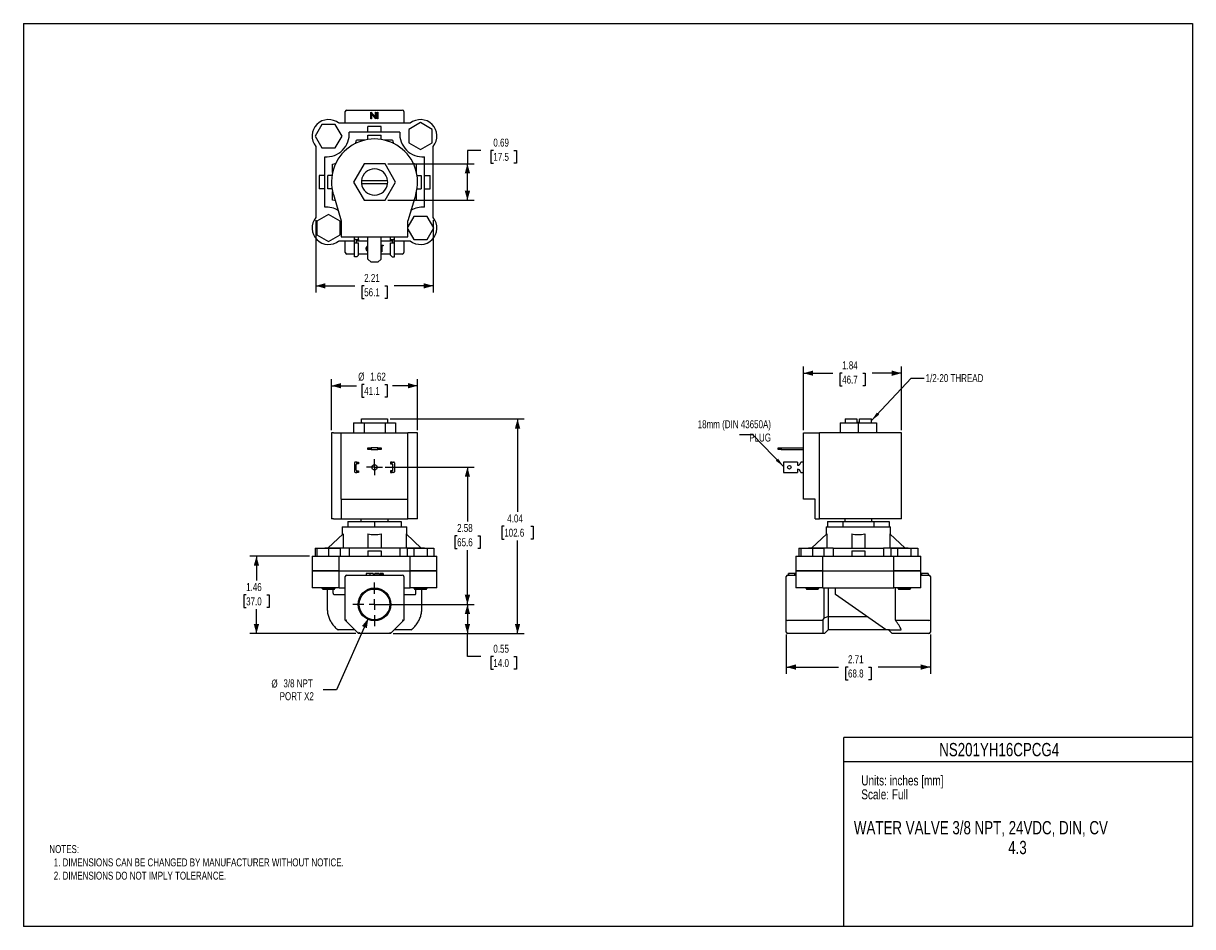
# Model space of a CAD drawing. Header units: inches. Extents: x 0 to 22, y 0 to 17.
import ezdxf
from ezdxf.enums import TextEntityAlignment as Align

# ---------------------------------------------------------------- set-up
doc = ezdxf.new("R2010")
doc.units = ezdxf.units.IN
doc.header["$MEASUREMENT"] = 0
doc.linetypes.add('SLD-Center', pattern=[0.75, 0.6, -0.05, 0.05, -0.05])
doc.linetypes.add('SLD-Solid', pattern=[0])
doc.layers.add('CENTER', color=40, linetype='SLD-Center')
doc.layers.add('SLD-DEFPOINTS', color=7, linetype='Continuous')
doc.layers.add('DIMENSIONS', color=140, linetype='SLD-Solid', lineweight=25)
doc.layers.add('TEXT', color=140, linetype='SLD-Solid', lineweight=25)
doc.styles.add('SLDTEXTSTYLE0', font='TXT', dxfattribs={"width": 0.75})
doc.dimstyles.new('SLDDIMSTYLE0', dxfattribs={"dimtxt": 0.15, "dimasz": 0.18, "dimexe": 0, "dimexo": 0.0625, "dimgap": 0.0375, "dimtad": 0, "dimtih": 1, "dimtoh": 1, "dimrnd": 1e-09, "dimzin": 12, "dimdsep": 46, "dimtxsty": 'SLDTEXTSTYLE0', "dimsah": 1, "dimcen": 0.09, "dimadec": 0, "dimazin": 3, "dimtfac": 1, "dimtofl": 0, "dimtmove": 0, "dimatfit": 3, "dimfxl": 0, "dimfrac": 2, "dimtolj": 1, "dimtzin": 12, "dimarcsym": 0})
doc.dimstyles.new('SLDDIMSTYLE1', dxfattribs={"dimtxt": 0.15, "dimasz": 0.18, "dimexe": 0, "dimexo": 0.0625, "dimgap": 0.0375, "dimtad": 0, "dimtih": 1, "dimtoh": 1, "dimrnd": 1e-09, "dimdsep": 46, "dimtxsty": 'SLDTEXTSTYLE0', "dimsah": 1, "dimcen": 0.09, "dimadec": 0, "dimazin": 2, "dimtfac": 1, "dimtofl": 0, "dimtmove": 0, "dimatfit": 3, "dimfxl": 0, "dimfrac": 2, "dimtolj": 1, "dimtzin": 12, "dimarcsym": 0})
doc.dimstyles.new('SLDDIMSTYLE2', dxfattribs={"dimtxt": 0.15, "dimasz": 0.18, "dimexe": 0, "dimexo": 0.0625, "dimgap": 0.0375, "dimtad": 0, "dimtih": 1, "dimtoh": 1, "dimrnd": 1e-09, "dimzin": 12, "dimdsep": 46, "dimtxsty": 'SLDTEXTSTYLE0', "dimsah": 1, "dimcen": 0, "dimadec": 0, "dimazin": 3, "dimtfac": 1, "dimtofl": 0, "dimtmove": 0, "dimatfit": 3, "dimfxl": 0, "dimfrac": 2, "dimtolj": 1, "dimtzin": 12, "dimarcsym": 0})
doc.dimstyles.new('SLDDIMSTYLE3', dxfattribs={"dimtxt": 0.18, "dimasz": 0.18, "dimexe": 0, "dimexo": 0.0625, "dimgap": 0, "dimtad": 0, "dimtih": 1, "dimtoh": 1, "dimdec": 0, "dimrnd": 1e-09, "dimzin": 0, "dimdsep": 46, "dimtxsty": 'Standard', "dimsah": 1, "dimcen": 0.09, "dimadec": 0, "dimazin": 0, "dimtfac": 0.18, "dimtdec": 0, "dimtofl": 0, "dimtmove": 0, "dimatfit": 3, "dimfxl": 0, "dimfrac": 2, "dimtolj": 1, "dimtzin": 0, "dimarcsym": 0})

# ---------------------------------------------------------------- blocks, each defined once
blk = doc.blocks.new('SW_NOTE_0')
at = {"layer": 'TEXT', "color": 0, "insert": (0, 0.242), "char_height": 0.1875, "attachment_point": 1, "style": 'SLDTEXTSTYLE0'}
blk.add_mtext('Scale: Full', dxfattribs=at)
blk = doc.blocks.new('SW_NOTE_0_1')
at = {"layer": 'TEXT', "color": 0, "insert": (0, 0.242), "char_height": 0.1875, "attachment_point": 1, "style": 'SLDTEXTSTYLE0'}
blk.add_mtext('Units: inches [mm]', dxfattribs=at)
blk = doc.blocks.new('Block1')
at = {"color": 140, "linetype": 'SLD-Solid', "lineweight": 18}
blk.add_line((22, 0), (22, 3.56), dxfattribs=at)
at = {"layer": 'TEXT'}
for p, q in [((22, 3.56), (15.44, 3.56)), ((15.44, 0), (15.44, 3.56)), ((15.44, 3.11), (22, 3.11)), ((22, 0), (15.44, 0))]:
    blk.add_line(p, q, dxfattribs=at)
for name, p in [('SW_NOTE_0_1', (15.766, 2.603)), ('SW_NOTE_0', (15.766, 2.341))]:
    blk.add_blockref(name, p, dxfattribs=at)
at = {"layer": 'TEXT', "color": 140, "style": 'SLDTEXTSTYLE0', "width": 0.75}
for tag, p in [('AUTOATTR1', (18.693, 3.451)), ('AUTOATTR0_0', (18.737, 1.981)), ('AUTOATTR0_1', (18.752, 1.609))]:
    blk.add_attdef(tag, text='', height=0.25, dxfattribs=at).set_placement(p, align=Align.TOP_CENTER)
blk = doc.blocks.new('_D')
at = {"layer": 'DIMENSIONS'}
for p, q in [((6.904, 9.555), (9.423, 9.555)), ((9.298, 9.555), (9.298, 7.805)), ((9.048, 7.534), (9.003, 7.534)), ((9.003, 7.534), (9.003, 7.295)), ((9.547, 7.534), (9.593, 7.534)), ((9.593, 7.534), (9.593, 7.295)), ((9.003, 7.295), (9.048, 7.295)), ((9.298, 5.515), (9.298, 7.265)), ((9.593, 7.295), (9.547, 7.295)), ((6.958, 5.515), (9.423, 5.515))]:
    blk.add_line(p, q, dxfattribs=at)
for points in [[(9.298, 9.555), (9.248, 9.375), (9.348, 9.375)], [(9.298, 5.515), (9.348, 5.695), (9.248, 5.695)]]:
    blk.add_solid(points, dxfattribs=at)
at = {"layer": 'DIMENSIONS', "char_height": 0.15, "attachment_point": 1, "style": 'SLDTEXTSTYLE0'}
for s, insert in [('4.04', (9.104, 7.757)), ('102.6', (9.048, 7.489))]:
    blk.add_mtext(s, dxfattribs=dict(at, insert=insert))
blk = doc.blocks.new('_D_1')
at = {"layer": 'DIMENSIONS'}
for p, q in [((6.807, 8.646), (8.48, 8.646)), ((8.355, 8.646), (8.355, 7.625)), ((8.161, 7.354), (8.115, 7.354)), ((8.115, 7.354), (8.115, 7.116)), ((8.549, 7.354), (8.594, 7.354)), ((8.594, 7.354), (8.594, 7.116)), ((8.115, 7.116), (8.161, 7.116)), ((8.355, 6.065), (8.355, 7.086)), ((8.594, 7.116), (8.549, 7.116)), ((6.657, 6.065), (8.48, 6.065))]:
    blk.add_line(p, q, dxfattribs=at)
for points in [[(8.355, 8.646), (8.305, 8.466), (8.405, 8.466)], [(8.355, 6.065), (8.405, 6.245), (8.305, 6.245)]]:
    blk.add_solid(points, dxfattribs=at)
at = {"layer": 'DIMENSIONS', "char_height": 0.15, "attachment_point": 1, "style": 'SLDTEXTSTYLE0'}
for s, insert in [('2.58', (8.161, 7.578)), ('65.6', (8.161, 7.309))]:
    blk.add_mtext(s, dxfattribs=dict(at, insert=insert))
blk = doc.blocks.new('_D_2')
at = {"layer": 'DIMENSIONS'}
for p, q in [((7.066, 6.065), (8.48, 6.065)), ((8.355, 6.065), (8.355, 5.515)), ((6.958, 5.515), (8.48, 5.515)), ((8.355, 5.082), (8.355, 5.515)), ((8.605, 5.082), (8.355, 5.082)), ((8.843, 5.081), (8.797, 5.081)), ((8.797, 5.081), (8.797, 4.843)), ((9.231, 5.081), (9.276, 5.081)), ((9.276, 5.081), (9.276, 4.843)), ((8.797, 4.843), (8.843, 4.843)), ((9.276, 4.843), (9.231, 4.843))]:
    blk.add_line(p, q, dxfattribs=at)
for points in [[(8.355, 6.065), (8.305, 5.885), (8.405, 5.885)], [(8.355, 5.515), (8.405, 5.695), (8.305, 5.695)]]:
    blk.add_solid(points, dxfattribs=at)
at = {"layer": 'DIMENSIONS', "char_height": 0.15, "attachment_point": 1, "style": 'SLDTEXTSTYLE0'}
for s, insert in [('0.55', (8.843, 5.305)), ('14.0', (8.843, 5.036))]:
    blk.add_mtext(s, dxfattribs=dict(at, insert=insert))
blk = doc.blocks.new('_D_3')
at = {"layer": 'DIMENSIONS'}
for p, q in [((5.797, 9.345), (5.797, 10.305)), ((5.797, 10.18), (6.27, 10.18)), ((6.413, 10.202), (6.368, 10.202)), ((6.368, 10.202), (6.368, 9.964)), ((6.801, 10.202), (6.847, 10.202)), ((6.847, 10.202), (6.847, 9.964)), ((7.417, 10.18), (6.945, 10.18)), ((7.417, 9.345), (7.417, 10.305)), ((6.368, 9.964), (6.413, 9.964)), ((6.847, 9.964), (6.801, 9.964))]:
    blk.add_line(p, q, dxfattribs=at)
for points in [[(5.797, 10.18), (5.977, 10.13), (5.977, 10.23)], [(7.417, 10.18), (7.237, 10.23), (7.237, 10.13)]]:
    blk.add_solid(points, dxfattribs=at)
at = {"layer": 'DIMENSIONS', "char_height": 0.15, "attachment_point": 1, "style": 'SLDTEXTSTYLE0'}
for s, insert in [('%%c', (6.3, 10.426)), ('1.62', (6.526, 10.426)), ('41.1', (6.413, 10.157))]:
    blk.add_mtext(s, dxfattribs=dict(at, insert=insert))
blk = doc.blocks.new('_D_4')
at = {"layer": 'DIMENSIONS'}
for p, q in [((6.49, 5.801), (5.891, 4.458)), ((5.891, 4.458), (5.641, 4.458))]:
    blk.add_line(p, q, dxfattribs=at)
blk.add_solid([(6.49, 5.801), (6.371, 5.657), (6.462, 5.616)], dxfattribs=at)
at = {"layer": 'DIMENSIONS', "char_height": 0.15, "attachment_point": 1, "style": 'SLDTEXTSTYLE0'}
for s, insert in [('%%c', (4.667, 4.65)), ('3/8 NPT', (4.893, 4.653)), ('PORT X2', (4.822, 4.412))]:
    blk.add_mtext(s, dxfattribs=dict(at, insert=insert))
blk = doc.blocks.new('_D_5')
at = {"layer": 'DIMENSIONS'}
for p, q in [((5.382, 6.972), (4.26, 6.972)), ((4.385, 6.972), (4.385, 6.513)), ((4.191, 6.242), (4.146, 6.242)), ((4.146, 6.242), (4.146, 6.004)), ((4.579, 6.242), (4.625, 6.242)), ((4.625, 6.242), (4.625, 6.004)), ((4.146, 6.004), (4.191, 6.004)), ((4.385, 5.515), (4.385, 5.974)), ((4.625, 6.004), (4.579, 6.004)), ((6.256, 5.515), (4.26, 5.515))]:
    blk.add_line(p, q, dxfattribs=at)
for points in [[(4.385, 6.972), (4.335, 6.792), (4.435, 6.792)], [(4.385, 5.515), (4.435, 5.695), (4.335, 5.695)]]:
    blk.add_solid(points, dxfattribs=at)
at = {"layer": 'DIMENSIONS', "char_height": 0.15, "attachment_point": 1, "style": 'SLDTEXTSTYLE0'}
for s, insert in [('1.46', (4.191, 6.466)), ('37.0', (4.191, 6.197))]:
    blk.add_mtext(s, dxfattribs=dict(at, insert=insert))
blk = doc.blocks.new('SW_CENTERMARKSYMBOL_0')
at = {"layer": 'CENTER', "color": 0}
for p, q in [((0, 0.2), (0, 0.409)), ((-0.2, 0), (-0.409, 0)), ((0, 0), (-0.1, 0)), ((0, 0), (0, 0.1)), ((0, 0), (0, -0.1)), ((0, 0), (0.1, 0)), ((0.2, 0), (0.409, 0)), ((0, -0.2), (0, -0.409))]:
    blk.add_line(p, q, dxfattribs=at)
blk = doc.blocks.new('SW_CENTERMARKSYMBOL_1')
at = {"layer": 'CENTER', "color": 0}
for p, q in [((-0.1, 0), (-0.15, 0)), ((0, 0), (-0.1, 0)), ((0, 0.1), (0, 0.15)), ((0, 0), (0, 0.1)), ((0, 0), (0, -0.1)), ((0, 0), (0.1, 0)), ((0.1, 0), (0.15, 0)), ((0, -0.1), (0, -0.15))]:
    blk.add_line(p, q, dxfattribs=at)
blk = doc.blocks.new('_D_6')
at = {"layer": 'DIMENSIONS'}
for p, q in [((14.355, 5.495), (14.355, 4.76)), ((17.065, 5.495), (17.065, 4.76)), ((14.355, 4.885), (15.339, 4.885)), ((15.516, 4.884), (15.47, 4.884)), ((15.47, 4.884), (15.47, 4.646)), ((15.904, 4.884), (15.95, 4.884)), ((15.95, 4.884), (15.95, 4.646)), ((17.065, 4.885), (16.081, 4.885)), ((15.47, 4.646), (15.516, 4.646)), ((15.95, 4.646), (15.904, 4.646))]:
    blk.add_line(p, q, dxfattribs=at)
for points in [[(14.355, 4.885), (14.535, 4.835), (14.535, 4.935)], [(17.065, 4.885), (16.885, 4.935), (16.885, 4.835)]]:
    blk.add_solid(points, dxfattribs=at)
at = {"layer": 'DIMENSIONS', "char_height": 0.15, "attachment_point": 1, "style": 'SLDTEXTSTYLE0'}
for s, insert in [('2.71', (15.516, 5.108)), ('68.8', (15.516, 4.839))]:
    blk.add_mtext(s, dxfattribs=dict(at, insert=insert))
blk = doc.blocks.new('_D_7')
at = {"layer": 'DIMENSIONS'}
for p, q in [((14.68, 9.345), (14.68, 10.541)), ((14.68, 10.416), (15.229, 10.416)), ((15.406, 10.415), (15.36, 10.415)), ((15.36, 10.415), (15.36, 10.177)), ((15.794, 10.415), (15.84, 10.415)), ((15.84, 10.415), (15.84, 10.177)), ((16.52, 10.416), (15.971, 10.416)), ((16.52, 9.345), (16.52, 10.541)), ((15.36, 10.177), (15.406, 10.177)), ((15.84, 10.177), (15.794, 10.177))]:
    blk.add_line(p, q, dxfattribs=at)
for points in [[(14.68, 10.416), (14.86, 10.366), (14.86, 10.466)], [(16.52, 10.416), (16.34, 10.466), (16.34, 10.366)]]:
    blk.add_solid(points, dxfattribs=at)
at = {"layer": 'DIMENSIONS', "char_height": 0.15, "attachment_point": 1, "style": 'SLDTEXTSTYLE0'}
for s, insert in [('1.84', (15.406, 10.639)), ('46.7', (15.406, 10.37))]:
    blk.add_mtext(s, dxfattribs=dict(at, insert=insert))
blk = doc.blocks.new('_D_8')
at = {"layer": 'DIMENSIONS'}
for p, q in [((5.502, 13.295), (5.502, 11.935)), ((7.712, 13.295), (7.712, 11.935)), ((5.502, 12.06), (6.236, 12.06)), ((6.413, 12.059), (6.368, 12.059)), ((6.368, 12.059), (6.368, 11.821)), ((6.801, 12.059), (6.847, 12.059)), ((6.847, 12.059), (6.847, 11.821)), ((7.712, 12.06), (6.978, 12.06)), ((6.368, 11.821), (6.413, 11.821)), ((6.847, 11.821), (6.801, 11.821))]:
    blk.add_line(p, q, dxfattribs=at)
for points in [[(5.502, 12.06), (5.682, 12.01), (5.682, 12.11)], [(7.712, 12.06), (7.532, 12.11), (7.532, 12.01)]]:
    blk.add_solid(points, dxfattribs=at)
at = {"layer": 'DIMENSIONS', "char_height": 0.15, "attachment_point": 1, "style": 'SLDTEXTSTYLE0'}
for s, insert in [('2.21', (6.413, 12.283)), ('56.1', (6.413, 12.014))]:
    blk.add_mtext(s, dxfattribs=dict(at, insert=insert))
blk = doc.blocks.new('_D_9')
at = {"layer": 'DIMENSIONS'}
for p, q in [((8.605, 14.609), (8.355, 14.609)), ((8.355, 14.609), (8.355, 14.358)), ((8.843, 14.607), (8.797, 14.607)), ((8.797, 14.607), (8.797, 14.369)), ((9.231, 14.607), (9.276, 14.607)), ((9.276, 14.607), (9.276, 14.369)), ((6.856, 14.358), (8.48, 14.358)), ((8.355, 13.67), (8.355, 14.358)), ((8.797, 14.369), (8.843, 14.369)), ((9.276, 14.369), (9.231, 14.369)), ((6.856, 13.67), (8.48, 13.67))]:
    blk.add_line(p, q, dxfattribs=at)
for points in [[(8.355, 14.358), (8.305, 14.178), (8.405, 14.178)], [(8.355, 13.67), (8.405, 13.85), (8.305, 13.85)]]:
    blk.add_solid(points, dxfattribs=at)
at = {"layer": 'DIMENSIONS', "char_height": 0.15, "attachment_point": 1, "style": 'SLDTEXTSTYLE0'}
for s, insert in [('0.69', (8.843, 14.831)), ('17.5', (8.843, 14.563))]:
    blk.add_mtext(s, dxfattribs=dict(at, insert=insert))

msp = doc.modelspace()

# ---------------------------------------------------------------- linework, layer by layer
at = {"color": 7, "linetype": 'SLD-Solid'}
for p, q in [((0, 17), (0, 0)), ((0, 17), (22, 17)), ((22, 17), (22, 0)), ((22, 0), (0, 0))]:
    msp.add_line(p, q, dxfattribs=at)
for p, q in [((6.056, 15.119), (6.056, 15.339)), ((6.086, 15.369), (7.128, 15.369)), ((6.538, 15.204), (6.538, 15.329)), ((6.538, 15.329), (6.54, 15.329)), ((6.549, 15.204), (6.538, 15.204)), ((6.54, 15.329), (6.623, 15.231)), ((6.631, 15.204), (6.549, 15.302)), ((6.549, 15.302), (6.549, 15.204)), ((6.623, 15.231), (6.623, 15.329)), ((6.623, 15.329), (6.634, 15.329)), ((6.634, 15.204), (6.631, 15.204)), ((6.634, 15.329), (6.634, 15.204)), ((6.661, 15.329), (6.672, 15.329)), ((6.661, 15.204), (6.661, 15.329)), ((6.672, 15.204), (6.661, 15.204)), ((6.672, 15.329), (6.672, 15.204)), ((7.158, 15.339), (7.158, 15.119)), ((5.616, 15.098), (5.49, 14.879)), ((5.869, 15.098), (5.616, 15.098)), ((5.995, 14.879), (5.869, 15.098)), ((7.276, 15.119), (5.939, 15.119)), ((6.732, 15.058), (6.482, 15.058)), ((6.482, 14.951), (6.482, 15.058)), ((6.732, 14.951), (6.732, 15.058)), ((7.472, 15.132), (7.254, 15.005)), ((7.254, 15.005), (7.254, 14.753)), ((7.691, 15.005), (7.472, 15.132)), ((7.691, 14.753), (7.691, 15.005)), ((5.49, 14.879), (5.616, 14.66)), ((5.869, 14.66), (5.995, 14.879)), ((7.082, 14.951), (6.132, 14.951)), ((6.431, 14.804), (6.269, 14.804)), ((6.482, 14.894), (6.732, 14.894)), ((6.482, 14.814), (6.482, 14.894)), ((6.732, 14.814), (6.732, 14.894)), ((6.946, 14.804), (6.784, 14.804)), ((7.254, 14.753), (7.472, 14.626)), ((7.472, 14.626), (7.691, 14.753)), ((5.502, 14.683), (5.502, 13.345)), ((5.616, 14.66), (5.869, 14.66)), ((7.712, 13.345), (7.712, 14.683)), ((5.67, 13.539), (5.67, 14.489)), ((5.817, 14.191), (5.817, 14.353)), ((6.409, 14.358), (6.21, 14.014)), ((6.806, 14.358), (6.409, 14.358)), ((7.004, 14.014), (6.806, 14.358)), ((7.398, 14.191), (7.398, 14.353)), ((7.545, 13.539), (7.545, 14.489)), ((5.563, 14.139), (5.563, 13.889)), ((5.67, 14.139), (5.563, 14.139)), ((5.807, 14.139), (5.727, 14.139)), ((5.727, 13.889), (5.727, 14.139)), ((7.408, 14.139), (7.487, 14.139)), ((7.487, 14.139), (7.487, 13.889)), ((7.545, 14.139), (7.651, 14.139)), ((7.651, 13.889), (7.651, 14.139)), ((5.67, 13.889), (5.563, 13.889)), ((5.807, 13.889), (5.727, 13.889)), ((6.21, 14.014), (6.409, 13.67)), ((6.854, 14.039), (6.361, 14.039)), ((6.361, 13.989), (6.854, 13.989)), ((6.806, 13.67), (7.004, 14.014)), ((7.408, 13.889), (7.487, 13.889)), ((7.545, 13.889), (7.651, 13.889)), ((5.817, 13.675), (5.817, 13.837)), ((5.832, 13.779), (5.982, 13.284)), ((6.409, 13.67), (6.806, 13.67)), ((7.382, 13.779), (7.232, 13.284)), ((7.398, 13.675), (7.398, 13.837)), ((5.742, 13.402), (5.524, 13.275)), ((5.524, 13.275), (5.524, 13.023)), ((5.961, 13.275), (5.742, 13.402)), ((5.961, 13.023), (5.961, 13.275)), ((5.982, 13.284), (5.982, 12.984)), ((7.346, 13.368), (7.232, 13.171)), ((7.232, 12.984), (7.232, 13.284)), ((7.599, 13.368), (7.346, 13.368)), ((7.725, 13.149), (7.599, 13.368)), ((5.524, 13.023), (5.742, 12.896)), ((5.742, 12.896), (5.961, 13.023)), ((5.982, 12.984), (7.232, 12.984)), ((6.232, 12.928), (6.232, 12.984)), ((6.307, 12.93), (6.307, 12.984)), ((6.482, 12.564), (6.482, 12.984)), ((6.732, 12.564), (6.732, 12.984)), ((6.907, 12.93), (6.907, 12.984)), ((6.982, 12.928), (6.982, 12.984)), ((7.232, 13.127), (7.346, 12.93)), ((7.599, 12.93), (7.725, 13.149)), ((5.939, 12.909), (6.232, 12.909)), ((6.056, 12.689), (6.056, 12.909)), ((6.232, 12.87), (6.232, 12.928)), ((6.232, 12.609), (6.232, 12.87)), ((6.232, 12.87), (6.247, 12.87)), ((6.247, 12.93), (6.307, 12.93)), ((6.247, 12.87), (6.307, 12.87)), ((6.264, 12.909), (6.482, 12.909)), ((6.264, 12.907), (6.264, 12.87)), ((6.307, 12.921), (6.279, 12.921)), ((6.307, 12.93), (6.307, 12.921)), ((6.307, 12.639), (6.307, 12.87)), ((6.732, 12.909), (6.95, 12.909)), ((6.732, 12.824), (6.771, 12.824)), ((6.744, 12.811), (6.744, 12.699)), ((6.771, 12.811), (6.744, 12.811)), ((6.771, 12.824), (6.771, 12.811)), ((6.907, 12.93), (6.967, 12.93)), ((6.907, 12.921), (6.907, 12.93)), ((6.935, 12.921), (6.907, 12.921)), ((6.907, 12.87), (6.967, 12.87)), ((6.907, 12.639), (6.907, 12.87)), ((6.95, 12.87), (6.95, 12.907)), ((6.967, 12.87), (6.982, 12.87)), ((6.982, 12.87), (6.982, 12.928)), ((6.982, 12.909), (7.276, 12.909)), ((6.982, 12.609), (6.982, 12.87)), ((7.158, 12.909), (7.158, 12.689)), ((7.346, 12.93), (7.599, 12.93)), ((6.232, 12.659), (6.086, 12.659)), ((6.247, 12.609), (6.232, 12.609)), ((6.277, 12.609), (6.247, 12.609)), ((6.277, 12.609), (6.307, 12.639)), ((6.482, 12.659), (6.307, 12.659)), ((6.482, 12.564), (6.542, 12.504)), ((6.672, 12.504), (6.732, 12.564)), ((6.744, 12.699), (6.732, 12.699)), ((6.907, 12.659), (6.732, 12.659)), ((6.937, 12.609), (6.907, 12.639)), ((6.937, 12.609), (6.967, 12.609)), ((6.967, 12.609), (6.982, 12.609)), ((7.128, 12.659), (6.982, 12.659)), ((6.672, 12.504), (6.542, 12.504)), ((6.21, 9.481), (6.21, 9.295)), ((6.21, 9.481), (6.409, 9.481)), ((6.359, 9.495), (6.359, 9.481)), ((6.359, 9.495), (6.361, 9.495)), ((6.361, 9.495), (6.361, 9.555)), ((6.361, 9.555), (6.854, 9.555)), ((6.409, 9.481), (6.409, 9.295)), ((6.409, 9.481), (6.806, 9.481)), ((6.806, 9.481), (6.806, 9.295)), ((6.806, 9.481), (7.004, 9.481)), ((6.854, 9.555), (6.854, 9.495)), ((6.854, 9.495), (6.855, 9.495)), ((6.855, 9.481), (6.855, 9.495)), ((7.004, 9.481), (7.004, 9.295)), ((15.366, 9.481), (15.366, 9.295)), ((15.366, 9.481), (15.71, 9.481)), ((15.462, 9.555), (15.462, 9.481)), ((15.462, 9.555), (15.685, 9.555)), ((15.685, 9.555), (15.685, 9.495)), ((15.685, 9.495), (15.735, 9.495)), ((15.71, 9.481), (15.71, 9.295)), ((15.71, 9.481), (16.054, 9.481)), ((15.735, 9.495), (15.735, 9.555)), ((15.735, 9.555), (15.958, 9.555)), ((15.958, 9.481), (15.958, 9.555)), ((16.054, 9.481), (16.054, 9.295)), ((5.797, 9.295), (5.797, 7.675)), ((5.832, 9.295), (5.797, 9.295)), ((5.832, 9.295), (5.982, 9.295)), ((5.982, 9.295), (7.232, 9.295)), ((5.982, 8.045), (5.982, 9.295)), ((7.232, 8.045), (7.232, 9.295)), ((7.382, 9.295), (7.232, 9.295)), ((7.417, 9.295), (7.382, 9.295)), ((7.417, 7.675), (7.417, 9.295)), ((14.68, 8.045), (14.68, 9.295)), ((14.68, 9.295), (14.98, 9.295)), ((14.98, 7.675), (14.98, 9.295)), ((15.475, 9.295), (14.98, 9.295)), ((16.52, 9.295), (15.475, 9.295)), ((16.52, 7.675), (16.52, 9.295)), ((6.482, 8.98), (6.482, 9.012)), ((6.482, 9.012), (6.542, 9.012)), ((6.542, 8.98), (6.482, 8.98)), ((6.542, 9.012), (6.542, 8.98)), ((6.672, 9.012), (6.542, 9.012)), ((6.542, 8.98), (6.672, 8.98)), ((6.672, 8.98), (6.672, 9.012)), ((6.672, 9.012), (6.732, 9.012)), ((6.732, 8.98), (6.672, 8.98)), ((6.732, 9.012), (6.732, 8.98)), ((14.2, 8.98), (14.2, 9.012)), ((14.2, 9.012), (14.26, 9.012)), ((14.26, 8.98), (14.2, 8.98)), ((14.26, 9.012), (14.26, 8.98)), ((14.26, 9.012), (14.68, 9.012)), ((14.26, 8.98), (14.68, 8.98)), ((6.232, 8.729), (6.232, 8.562)), ((6.277, 8.744), (6.247, 8.744)), ((6.264, 8.594), (6.264, 8.697)), ((6.277, 8.712), (6.277, 8.744)), ((6.277, 8.744), (6.307, 8.744)), ((6.307, 8.712), (6.279, 8.712)), ((6.307, 8.744), (6.307, 8.712)), ((6.907, 8.744), (6.907, 8.712)), ((6.937, 8.744), (6.907, 8.744)), ((6.907, 8.712), (6.935, 8.712)), ((6.937, 8.712), (6.937, 8.744)), ((6.937, 8.744), (6.967, 8.744)), ((6.95, 8.594), (6.95, 8.697)), ((6.982, 8.729), (6.982, 8.562)), ((14.305, 8.744), (14.305, 8.729)), ((14.566, 8.744), (14.305, 8.744)), ((14.305, 8.729), (14.305, 8.562)), ((14.566, 8.744), (14.566, 8.729)), ((14.566, 8.729), (14.566, 8.684)), ((14.566, 8.607), (14.566, 8.562)), ((14.68, 8.744), (14.626, 8.744)), ((6.247, 8.547), (6.277, 8.547)), ((6.277, 8.547), (6.277, 8.579)), ((6.307, 8.547), (6.277, 8.547)), ((6.279, 8.579), (6.307, 8.579)), ((6.307, 8.579), (6.307, 8.547)), ((6.907, 8.579), (6.907, 8.547)), ((6.935, 8.579), (6.907, 8.579)), ((6.907, 8.547), (6.937, 8.547)), ((6.937, 8.547), (6.937, 8.579)), ((6.967, 8.547), (6.937, 8.547)), ((14.305, 8.562), (14.305, 8.547)), ((14.305, 8.547), (14.566, 8.547)), ((14.566, 8.562), (14.566, 8.547)), ((14.626, 8.547), (14.68, 8.547)), ((5.982, 8.045), (7.232, 8.045)), ((5.982, 8.045), (5.982, 7.675)), ((7.232, 7.675), (7.232, 8.045)), ((14.9, 8.045), (14.68, 8.045)), ((14.9, 7.675), (14.9, 8.045)), ((5.832, 7.675), (5.797, 7.675)), ((5.832, 7.675), (5.982, 7.675)), ((5.982, 7.675), (7.232, 7.675)), ((6.001, 7.523), (6.001, 7.38)), ((6.001, 7.523), (7.214, 7.523)), ((6.107, 7.623), (6.107, 7.523)), ((6.107, 7.623), (6.607, 7.623)), ((6.351, 7.675), (6.351, 7.623)), ((6.607, 7.623), (6.607, 7.523)), ((6.607, 7.623), (7.107, 7.623)), ((6.863, 7.623), (6.863, 7.675)), ((7.107, 7.623), (7.107, 7.523)), ((7.214, 7.38), (7.214, 7.523)), ((7.382, 7.675), (7.232, 7.675)), ((7.417, 7.675), (7.382, 7.675)), ((14.9, 7.675), (14.98, 7.675)), ((15.475, 7.675), (14.98, 7.675)), ((15.104, 7.523), (15.104, 7.38)), ((15.104, 7.523), (16.317, 7.523)), ((15.133, 7.623), (15.133, 7.523)), ((15.133, 7.623), (15.421, 7.623)), ((15.421, 7.623), (15.421, 7.523)), ((15.421, 7.623), (15.999, 7.623)), ((15.454, 7.675), (15.454, 7.623)), ((16.52, 7.675), (15.475, 7.675)), ((15.966, 7.623), (15.966, 7.675)), ((15.999, 7.623), (15.999, 7.523)), ((15.999, 7.623), (16.288, 7.623)), ((16.288, 7.623), (16.288, 7.523)), ((16.317, 7.38), (16.317, 7.523)), ((6.014, 7.392), (5.727, 7.125)), ((6.014, 7.392), (6.014, 7.125)), ((6.482, 7.392), (6.482, 7.125)), ((6.732, 7.392), (6.732, 7.125)), ((7.201, 7.392), (7.201, 7.125)), ((7.201, 7.392), (7.487, 7.125)), ((15.117, 7.392), (14.83, 7.125)), ((15.117, 7.392), (15.117, 7.125)), ((15.585, 7.392), (15.585, 7.125)), ((15.835, 7.392), (15.835, 7.125)), ((16.304, 7.392), (16.304, 7.125)), ((16.304, 7.392), (16.59, 7.125)), ((5.49, 7.122), (5.49, 6.972)), ((5.49, 7.122), (5.524, 7.122)), ((5.524, 7.122), (5.524, 6.972)), ((5.524, 7.122), (5.742, 7.122)), ((5.67, 7.125), (5.67, 7.122)), ((6.132, 7.125), (5.67, 7.125)), ((5.742, 7.122), (5.742, 6.972)), ((5.742, 7.122), (5.961, 7.122)), ((5.961, 7.122), (5.961, 6.972)), ((6.132, 7.125), (6.132, 6.972)), ((7.082, 7.125), (6.132, 7.125)), ((6.482, 7.071), (6.482, 6.972)), ((6.482, 7.071), (6.732, 7.071)), ((6.732, 7.071), (6.732, 6.972)), ((7.082, 7.125), (7.082, 6.972)), ((7.545, 7.125), (7.082, 7.125)), ((7.22, 7.122), (7.22, 6.972)), ((7.22, 7.122), (7.346, 7.122)), ((7.346, 7.122), (7.346, 6.972)), ((7.346, 7.122), (7.599, 7.122)), ((7.545, 7.125), (7.545, 7.122)), ((7.599, 7.122), (7.599, 6.972)), ((7.599, 7.122), (7.725, 7.122)), ((7.725, 7.122), (7.725, 6.972)), ((14.593, 7.122), (14.593, 6.972)), ((14.593, 7.122), (14.626, 7.122)), ((14.626, 7.122), (14.626, 6.972)), ((14.626, 7.122), (14.845, 7.122)), ((14.773, 7.125), (14.773, 7.122)), ((15.235, 7.125), (14.773, 7.125)), ((14.845, 7.122), (14.845, 6.972)), ((14.845, 7.122), (15.064, 7.122)), ((15.064, 7.122), (15.064, 6.972)), ((15.235, 7.125), (15.235, 6.972)), ((15.235, 7.125), (16.185, 7.125)), ((15.585, 7.071), (15.585, 6.972)), ((15.585, 7.071), (15.835, 7.071)), ((15.835, 7.071), (15.835, 6.972)), ((16.185, 7.125), (16.185, 6.972)), ((16.648, 7.125), (16.185, 7.125)), ((16.323, 7.122), (16.323, 6.972)), ((16.323, 7.122), (16.449, 7.122)), ((16.449, 7.122), (16.449, 6.972)), ((16.449, 7.122), (16.701, 7.122)), ((16.648, 7.125), (16.648, 7.122)), ((16.701, 7.122), (16.701, 6.972)), ((16.701, 7.122), (16.828, 7.122)), ((16.828, 7.122), (16.828, 6.972)), ((5.432, 6.972), (5.432, 6.696)), ((5.432, 6.972), (5.939, 6.972)), ((5.939, 6.696), (5.939, 6.972)), ((5.939, 6.972), (7.276, 6.972)), ((7.276, 6.696), (7.276, 6.972)), ((7.276, 6.972), (7.782, 6.972)), ((7.782, 6.696), (7.782, 6.972)), ((14.535, 6.972), (14.535, 6.696)), ((14.535, 6.972), (15.041, 6.972)), ((15.041, 6.696), (15.041, 6.972)), ((15.041, 6.972), (16.379, 6.972)), ((16.379, 6.696), (16.379, 6.972)), ((16.379, 6.972), (16.885, 6.972)), ((16.885, 6.696), (16.885, 6.972)), ((5.432, 6.696), (5.432, 6.376)), ((5.432, 6.696), (5.939, 6.696)), ((5.939, 6.696), (5.432, 6.696)), ((5.939, 6.376), (5.939, 6.696)), ((5.939, 6.696), (7.276, 6.696)), ((5.939, 6.696), (7.276, 6.696)), ((6.086, 6.617), (7.128, 6.617)), ((6.45, 6.647), (6.45, 6.617)), ((6.516, 6.647), (6.516, 6.617)), ((6.582, 6.647), (6.582, 6.617)), ((6.607, 6.647), (6.607, 6.617)), ((6.61, 6.647), (6.61, 6.617)), ((6.649, 6.647), (6.649, 6.617)), ((6.687, 6.647), (6.687, 6.617)), ((6.705, 6.647), (6.705, 6.617)), ((6.732, 6.647), (6.705, 6.647)), ((6.732, 6.647), (6.732, 6.617)), ((6.744, 6.647), (6.732, 6.647)), ((6.744, 6.647), (6.744, 6.617)), ((6.771, 6.647), (6.744, 6.647)), ((6.771, 6.647), (6.771, 6.617)), ((7.276, 6.376), (7.276, 6.696)), ((7.276, 6.696), (7.782, 6.696)), ((7.782, 6.696), (7.276, 6.696)), ((7.782, 6.376), (7.782, 6.696)), ((14.385, 6.617), (14.535, 6.617)), ((14.392, 6.647), (14.392, 6.617)), ((14.393, 6.647), (14.392, 6.647)), ((14.395, 6.647), (14.395, 6.617)), ((14.507, 6.647), (14.395, 6.647)), ((14.507, 6.647), (14.507, 6.617)), ((14.52, 6.647), (14.507, 6.647)), ((14.52, 6.647), (14.52, 6.617)), ((14.523, 6.647), (14.522, 6.647)), ((14.523, 6.647), (14.523, 6.617)), ((14.535, 6.696), (14.535, 6.376)), ((14.535, 6.696), (15.041, 6.696)), ((15.041, 6.696), (14.535, 6.696)), ((15.041, 6.376), (15.041, 6.696)), ((15.041, 6.696), (16.379, 6.696)), ((15.041, 6.696), (16.379, 6.696)), ((16.379, 6.376), (16.379, 6.696)), ((16.379, 6.696), (16.885, 6.696)), ((16.885, 6.696), (16.379, 6.696)), ((16.885, 6.376), (16.885, 6.696)), ((16.885, 6.617), (17.035, 6.617)), ((16.9, 6.647), (16.9, 6.617)), ((17.025, 6.647), (16.9, 6.647)), ((17.025, 6.647), (17.025, 6.617)), ((6.056, 5.765), (6.056, 6.587)), ((7.158, 6.587), (7.158, 5.765)), ((14.355, 5.777), (14.355, 6.587)), ((17.065, 6.587), (17.065, 5.777)), ((5.939, 6.376), (5.432, 6.376)), ((5.618, 6.376), (5.618, 6.367)), ((5.618, 6.367), (5.638, 6.347)), ((5.618, 6.367), (5.866, 6.367)), ((5.846, 6.347), (5.638, 6.347)), ((5.717, 6.347), (5.717, 5.983)), ((5.828, 6.274), (5.828, 6.347)), ((5.846, 6.347), (5.866, 6.367)), ((5.853, 6.248), (6.056, 6.248)), ((5.866, 6.367), (5.866, 6.376)), ((5.939, 6.376), (6.056, 6.376)), ((7.158, 6.376), (7.276, 6.376)), ((7.158, 6.248), (7.362, 6.248)), ((7.782, 6.376), (7.276, 6.376)), ((7.348, 6.376), (7.348, 6.367)), ((7.348, 6.367), (7.368, 6.347)), ((7.348, 6.367), (7.596, 6.367)), ((7.576, 6.347), (7.368, 6.347)), ((7.387, 6.274), (7.387, 6.347)), ((7.497, 5.983), (7.497, 6.347)), ((7.576, 6.347), (7.596, 6.367)), ((7.596, 6.367), (7.596, 6.376)), ((15.041, 6.376), (14.535, 6.376)), ((14.721, 6.376), (14.721, 6.367)), ((14.721, 6.367), (14.741, 6.347)), ((14.721, 6.367), (14.969, 6.367)), ((14.949, 6.347), (14.741, 6.347)), ((14.949, 6.347), (14.969, 6.367)), ((14.969, 6.367), (14.969, 6.376)), ((15.041, 6.376), (16.379, 6.376)), ((15.069, 5.803), (15.069, 6.376)), ((15.145, 6.376), (15.145, 5.835)), ((15.28, 6.274), (15.28, 6.376)), ((16.219, 5.59), (15.28, 6.248)), ((16.885, 6.376), (16.379, 6.376)), ((16.409, 5.765), (16.409, 6.376)), ((16.451, 6.376), (16.451, 6.367)), ((16.451, 6.367), (16.471, 6.347)), ((16.451, 6.367), (16.699, 6.367)), ((16.679, 6.347), (16.471, 6.347)), ((16.679, 6.347), (16.699, 6.367)), ((16.699, 6.367), (16.699, 6.376)), ((6.056, 5.765), (6.086, 5.777)), ((6.306, 5.515), (6.056, 5.765)), ((7.158, 5.765), (6.908, 5.515)), ((7.128, 5.777), (7.158, 5.765)), ((14.355, 5.545), (14.355, 5.777)), ((14.385, 5.765), (15.045, 5.765)), ((15.045, 5.769), (15.069, 5.803)), ((15.045, 5.769), (15.045, 5.765)), ((15.045, 5.765), (15.045, 5.515)), ((15.145, 5.835), (15.069, 5.803)), ((15.145, 5.835), (15.145, 5.585)), ((15.145, 5.835), (15.87, 5.835)), ((16.409, 5.765), (17.035, 5.765)), ((17.065, 5.777), (17.065, 5.545)), ((6.236, 5.585), (5.918, 5.585)), ((6.319, 5.545), (6.306, 5.515)), ((6.908, 5.515), (6.306, 5.515)), ((6.896, 5.545), (6.908, 5.515)), ((7.297, 5.585), (6.978, 5.585)), ((15.045, 5.515), (14.385, 5.515)), ((15.075, 5.515), (15.045, 5.515)), ((15.145, 5.585), (15.075, 5.515)), ((16.237, 5.585), (15.145, 5.585)), ((16.345, 5.515), (16.275, 5.585)), ((16.299, 5.585), (16.519, 5.585)), ((17.035, 5.515), (16.345, 5.515))]:
    msp.add_line(p, q)
at = {"flags": 128}
for points in [[(6.252, 14.742), (6.257, 14.757), (6.269, 14.804)], [(6.946, 14.804), (6.958, 14.757), (6.962, 14.742)], [(5.817, 14.353), (5.864, 14.364), (5.879, 14.369)], [(7.335, 14.369), (7.351, 14.364), (7.398, 14.353)], [(6.361, 14.039), (6.359, 14.014), (6.361, 13.989)], [(5.867, 13.663), (5.864, 13.664), (5.817, 13.675)], [(7.398, 13.675), (7.351, 13.664), (7.347, 13.663)]]:
    msp.add_lwpolyline(points, dxfattribs=at)
for centre, radius in [((6.607, 8.646), 0.05), ((14.413, 8.646), 0.0335), ((6.607, 6.065), 0.309), ((6.607, 6.065), 0.289)]:
    msp.add_circle(centre, radius)
for centre, radius, start, end in [((5.742, 14.879), 0.31, 50.732, 219.268), ((6.086, 15.339), 0.03, 90, 180), ((7.128, 15.339), 0.03, 0, 90), ((7.472, 14.879), 0.31, 320.732, 129.268), ((5.701, 14.92), 0.432, 265.8185, 4.1815), ((6.607, 14.014), 0.81, 343.1245, 196.8755), ((7.513, 14.92), 0.432, 175.8185, 274.1815), ((6.607, 14.014), 0.248, 5.7856, 174.2144), ((6.607, 14.014), 0.248, 174.2144, 185.7856), ((6.607, 14.014), 0.248, 185.7856, 354.2144), ((6.607, 14.014), 0.248, 354.2144, 5.7856), ((5.701, 13.108), 0.432, 59.0827, 94.1815), ((7.513, 13.108), 0.432, 85.8185, 120.9173), ((5.742, 13.149), 0.31, 140.732, 309.268), ((7.472, 13.149), 0.31, 230.732, 39.268), ((6.086, 12.689), 0.03, 180, 270), ((7.128, 12.689), 0.03, 270, 0), ((6.247, 8.729), 0.015, 90, 180), ((6.279, 8.697), 0.015, 97.6623, 180), ((6.279, 8.594), 0.015, 180, 262.3377), ((6.279, 8.697), 0.015, 90, 97.6623), ((6.935, 8.697), 0.015, 82.3377, 90), ((6.935, 8.697), 0.015, 0, 82.3377), ((6.935, 8.594), 0.015, 277.6623, 0), ((6.967, 8.729), 0.015, 0, 90), ((14.566, 8.744), 0.06, 270, 345.5225), ((14.566, 8.547), 0.06, 14.4775, 90), ((6.247, 8.562), 0.015, 180, 270), ((6.279, 8.594), 0.015, 262.3377, 270), ((6.935, 8.594), 0.015, 270, 277.6623), ((6.967, 8.562), 0.015, 270, 0), ((6.086, 6.587), 0.03, 90, 180), ((7.128, 6.587), 0.03, 0, 90), ((14.385, 6.587), 0.03, 90, 180), ((17.035, 6.587), 0.03, 0, 90), ((15.71, 5.214), 0.89, 24.6361, 38.2505), ((14.385, 5.545), 0.03, 180, 270), ((17.035, 5.545), 0.03, 270, 0)]:
    msp.add_arc(centre, radius, start, end)
for centre, major_axis, ratio, start_param, end_param in [((6.607, 7.945), (0.606, 0), 0.932515, 4.504801, 4.919977), ((15.71, 7.945), (0.607, 0), 0.932515, 4.504801, 4.919977), ((6.607, 5.983), (0.89, 0), 0.676605, 3.141593, 3.14459), ((6.607, 5.983), (0.89, 0), 0.676605, 6.21149, 6.352698), ((14.385, 5.777), (0.03, 0), 0.414214, 3.141593, 4.712389), ((17.035, 5.777), (0.03, 0), 0.414214, 4.712389, 6.283185)]:
    msp.add_ellipse(centre, major_axis=major_axis, ratio=ratio, start_param=start_param, end_param=end_param)
for points, knots in [([(6.247, 12.93), (6.243, 12.93), (6.239, 12.93), (6.234, 12.93), (6.232, 12.929), (6.232, 12.928)], [0, 0, 0, 0, 0.5, 0.5, 1, 1, 1, 1]), ([(6.279, 12.921), (6.277, 12.921), (6.275, 12.92), (6.271, 12.919), (6.269, 12.918), (6.265, 12.914), (6.264, 12.911), (6.264, 12.907)], [0, 0, 0, 0, 0.25, 0.25, 0.5, 0.5, 1, 1, 1, 1]), ([(6.45, 12.761), (6.451, 12.77), (6.454, 12.789), (6.468, 12.809), (6.479, 12.815), (6.482, 12.817)], [0, 0, 0, 0, 0.423817, 0.847429, 1, 1, 1, 1]), ([(6.482, 12.705), (6.481, 12.705), (6.475, 12.708), (6.464, 12.72), (6.452, 12.738), (6.451, 12.753), (6.45, 12.761)], [0, 0, 0, 0, 0.042966, 0.328452, 0.664164, 1, 1, 1, 1]), ([(6.482, 12.801), (6.479, 12.8), (6.471, 12.794), (6.463, 12.779), (6.462, 12.767), (6.461, 12.761)], [0, 0, 0, 0, 0.220908, 0.610375, 1, 1, 1, 1]), ([(6.461, 12.761), (6.462, 12.753), (6.465, 12.738), (6.475, 12.724), (6.482, 12.72), (6.482, 12.72)], [0, 0, 0, 0, 0.489078, 0.978584, 1, 1, 1, 1]), ([(6.95, 12.907), (6.95, 12.911), (6.949, 12.914), (6.946, 12.918), (6.944, 12.919), (6.94, 12.92), (6.938, 12.921), (6.935, 12.921)], [0, 0, 0, 0, 0.5, 0.5, 0.75, 0.75, 1, 1, 1, 1]), ([(6.982, 12.928), (6.982, 12.929), (6.981, 12.93), (6.975, 12.93), (6.971, 12.93), (6.967, 12.93)], [0, 0, 0, 0, 0.5, 0.5, 1, 1, 1, 1]), ([(14.624, 8.729), (14.625, 8.733), (14.626, 8.737), (14.626, 8.743), (14.626, 8.744), (14.626, 8.744)], [0, 0, 0, 0, 0.5, 0.5, 1, 1, 1, 1]), ([(14.626, 8.547), (14.626, 8.547), (14.626, 8.549), (14.626, 8.554), (14.625, 8.558), (14.624, 8.562)], [0, 0, 0, 0, 0.5, 0.5, 1, 1, 1, 1]), ([(6.516, 6.647), (6.514, 6.647), (6.509, 6.647), (6.503, 6.647), (6.497, 6.647), (6.491, 6.647), (6.485, 6.647), (6.479, 6.647), (6.474, 6.647), (6.469, 6.647), (6.465, 6.647), (6.461, 6.647), (6.458, 6.647), (6.455, 6.647), (6.453, 6.647), (6.451, 6.647), (6.45, 6.647), (6.45, 6.647), (6.45, 6.647)], [0, 0, 0, 0, 0.065819, 0.129747, 0.192072, 0.253459, 0.31457, 0.37628, 0.439026, 0.503267, 0.567493, 0.629705, 0.691, 0.751452, 0.812004, 0.87315, 0.935635, 1, 1, 1, 1]), ([(6.582, 6.647), (6.582, 6.647), (6.581, 6.647), (6.581, 6.647), (6.579, 6.647), (6.577, 6.647), (6.574, 6.647), (6.571, 6.647), (6.567, 6.647), (6.563, 6.647), (6.558, 6.647), (6.553, 6.647), (6.547, 6.647), (6.541, 6.647), (6.536, 6.647), (6.529, 6.647), (6.523, 6.647), (6.518, 6.647), (6.516, 6.647)], [0, 0, 0, 0, 0.065227, 0.128569, 0.19032, 0.251378, 0.312388, 0.373789, 0.436431, 0.500567, 0.564687, 0.627136, 0.688455, 0.749246, 0.810155, 0.871671, 0.934773, 1, 1, 1, 1]), ([(6.649, 6.647), (6.647, 6.647), (6.645, 6.647), (6.642, 6.647), (6.638, 6.647), (6.635, 6.647), (6.632, 6.647), (6.629, 6.647), (6.626, 6.647), (6.623, 6.647), (6.621, 6.647), (6.619, 6.647), (6.617, 6.647), (6.615, 6.647), (6.613, 6.647), (6.612, 6.647), (6.61, 6.647), (6.61, 6.647), (6.61, 6.647)], [0, 0, 0, 0, 0.0711745, 0.1396441, 0.2063172, 0.2713732, 0.3354181, 0.3980763, 0.4606079, 0.5229695, 0.5847157, 0.6448949, 0.7042906, 0.7629982, 0.8210874, 0.8801039, 0.9393885, 1, 1, 1, 1]), ([(6.687, 6.647), (6.687, 6.647), (6.687, 6.647), (6.687, 6.647), (6.687, 6.647), (6.687, 6.647), (6.686, 6.647), (6.686, 6.647), (6.685, 6.647), (6.684, 6.647), (6.683, 6.647), (6.682, 6.647), (6.681, 6.647), (6.68, 6.647), (6.678, 6.647), (6.676, 6.647), (6.674, 6.647), (6.672, 6.647), (6.669, 6.647), (6.667, 6.647), (6.664, 6.647), (6.661, 6.647), (6.658, 6.647), (6.655, 6.647), (6.652, 6.647), (6.65, 6.647), (6.649, 6.647)], [0, 0, 0, 0, 0.054858, 0.1070588, 0.1569784, 0.2039923, 0.2484915, 0.2904833, 0.330489, 0.3678859, 0.4038581, 0.4400093, 0.476295, 0.5127923, 0.5504848, 0.5883811, 0.6276453, 0.6679795, 0.7084328, 0.7486023, 0.7890878, 0.8294612, 0.870371, 0.9122142, 0.9555466, 1, 1, 1, 1]), ([(5.828, 6.274), (5.828, 6.268), (5.83, 6.261), (5.837, 6.253), (5.84, 6.251), (5.846, 6.248), (5.849, 6.248), (5.853, 6.248)], [0, 0, 0, 0, 0.5, 0.5, 0.75, 0.75, 1, 1, 1, 1]), ([(7.362, 6.248), (7.365, 6.248), (7.369, 6.248), (7.375, 6.251), (7.378, 6.253), (7.382, 6.258), (7.384, 6.261), (7.386, 6.268), (7.387, 6.271), (7.387, 6.274)], [0, 0, 0, 0, 0.25, 0.25, 0.5, 0.5, 0.75, 0.75, 1, 1, 1, 1]), ([(15.28, 6.248), (15.28, 6.248), (15.28, 6.248), (15.28, 6.251), (15.28, 6.253), (15.28, 6.258), (15.28, 6.261), (15.28, 6.268), (15.28, 6.271), (15.28, 6.274)], [0, 0, 0, 0, 0.25, 0.25, 0.5, 0.5, 0.75, 0.75, 1, 1, 1, 1]), ([(5.717, 5.981), (5.717, 5.981), (5.717, 5.968), (5.719, 5.941), (5.724, 5.902), (5.733, 5.864), (5.745, 5.826), (5.76, 5.788), (5.778, 5.752), (5.8, 5.716), (5.824, 5.682), (5.851, 5.649), (5.881, 5.617), (5.903, 5.596), (5.915, 5.585), (5.916, 5.585)], [0, 0, 0, 0, 0.003376, 0.095702, 0.187904, 0.279886, 0.371557, 0.462813, 0.553537, 0.6436, 0.732866, 0.821204, 0.908487, 0.994607, 1, 1, 1, 1]), ([(7.298, 5.585), (7.305, 5.591), (7.323, 5.606), (7.349, 5.633), (7.378, 5.665), (7.403, 5.699), (7.426, 5.734), (7.446, 5.77), (7.463, 5.807), (7.476, 5.845), (7.486, 5.883), (7.493, 5.914), (7.494, 5.932), (7.495, 5.937)], [0, 0, 0, 0, 0.056233, 0.152425, 0.24997, 0.348755, 0.448641, 0.549473, 0.651083, 0.753301, 0.855962, 0.958915, 1, 1, 1, 1]), ([(5.918, 5.585), (5.919, 5.585), (5.921, 5.585), (5.924, 5.587), (5.926, 5.588), (5.927, 5.59)], [0, 0, 0, 0, 0.5, 0.5, 1, 1, 1, 1]), ([(7.297, 5.585), (7.295, 5.585), (7.294, 5.585), (7.291, 5.587), (7.289, 5.588), (7.287, 5.59)], [0, 0, 0, 0, 0.5, 0.5, 1, 1, 1, 1]), ([(16.237, 5.585), (16.233, 5.585), (16.23, 5.585), (16.225, 5.587), (16.222, 5.588), (16.219, 5.59)], [0, 0, 0, 0, 0.5, 0.5, 1, 1, 1, 1]), ([(16.299, 5.585), (16.291, 5.585), (16.281, 5.585), (16.265, 5.585), (16.26, 5.585), (16.251, 5.585), (16.248, 5.585), (16.242, 5.585), (16.239, 5.585), (16.237, 5.585)], [0, 0, 0, 0, 0.5, 0.5, 0.75, 0.75, 0.875, 0.875, 1, 1, 1, 1])]:
    msp.add_open_spline(points, degree=3, knots=knots)

# ---------------------------------------------------------------- block references
at = {"layer": 'CENTER'}
for name, p in [('SW_CENTERMARKSYMBOL_1', (6.607, 8.646)), ('SW_CENTERMARKSYMBOL_0', (6.607, 6.065))]:
    msp.add_blockref(name, p, dxfattribs=at)
at = {"layer": 'SLD-DEFPOINTS'}
ref = msp.add_blockref('Block1', (0, 0), dxfattribs=at)
ref.add_attrib('AUTOATTR0_0', 'WATER VALVE 3/8 NPT, 24VDC, DIN, CV ', dxfattribs={"layer": 'TEXT', "height": 0.25, "style": 'SLDTEXTSTYLE0', "width": 0.75}).set_placement((15.627, 1.662), align=Align.BOTTOM_LEFT)
ref.add_attrib('AUTOATTR0_1', '4.3', dxfattribs={"layer": 'TEXT', "height": 0.25, "style": 'SLDTEXTSTYLE0', "width": 0.75}).set_placement((18.53, 1.289), align=Align.BOTTOM_LEFT)
ref.add_attrib('AUTOATTR1', 'NS201YH16CPCG4', dxfattribs={"layer": 'TEXT', "height": 0.25, "style": 'SLDTEXTSTYLE0', "width": 0.75}).set_placement((17.232, 3.132), align=Align.BOTTOM_LEFT)

# ---------------------------------------------------------------- texts
at = {"layer": 'TEXT', "char_height": 0.15, "style": 'SLDTEXTSTYLE0'}
for s, insert, attachment_point in [('1/2-20 THREAD', (16.976, 10.399), 1), ('18mm (DIN 43650A)^JPLUG', (14.067, 9.53), 3), ('NOTES:^J  1. DIMENSIONS CAN BE CHANGED BY MANUFACTURER WITHOUT NOTICE.^J  2. DIMENSIONS DO NOT IMPLY TOLERANCE.', (0.488, 1.534), 1)]:
    msp.add_mtext(s, dxfattribs=dict(at, insert=insert, attachment_point=attachment_point))

# ---------------------------------------------------------------- dimensions: what is measured, and where the dimension line sits
at = {"layer": 'DIMENSIONS'}
for base, p1, p2, angle, dimstyle, picture, middle in [((8.355, 14.358), (6.806, 13.67), (6.806, 14.358), 90, 'SLDDIMSTYLE1', '_D_9', (8.355, 14.609)), ((9.298, 9.555), (6.908, 5.515), (6.854, 9.555), 90, 'SLDDIMSTYLE0', '_D', (9.298, 7.535)), ((8.355, 6.065), (6.757, 8.646), (6.607, 6.065), 90, 'SLDDIMSTYLE0', '_D_1', (8.355, 7.355)), ((4.385, 6.972), (6.306, 5.515), (5.432, 6.972), 90, 'SLDDIMSTYLE0', '_D_5', (4.385, 6.243)), ((8.355, 5.515), (7.016, 6.065), (6.908, 5.515), 90, 'SLDDIMSTYLE1', '_D_2', (8.355, 5.082)), ((17.065, 4.885), (14.355, 5.545), (17.065, 5.545), 0, 'SLDDIMSTYLE0', '_D_6', (15.71, 4.885))]:
    dim = msp.add_linear_dim(base=base, p1=p1, p2=p2, angle=angle, dimstyle=dimstyle, dxfattribs=at)
    dim.commit()
    dim.dimension.update_dxf_attribs({"geometry": picture, "text_midpoint": middle, "dimtype": 160})
for base, p1, p2, picture, middle in [((7.712, 12.06), (5.502, 13.345), (7.712, 13.345), '_D_8', (6.607, 12.06)), ((16.52, 10.416), (14.68, 9.295), (16.52, 9.295), '_D_7', (15.6, 10.416))]:
    dim = msp.add_linear_dim(base=base, p1=p1, p2=p2, dimstyle='SLDDIMSTYLE0', dxfattribs=at)
    dim.commit()
    dim.dimension.update_dxf_attribs({"geometry": picture, "text_midpoint": middle, "dimtype": 160})
dim = msp.add_linear_dim(base=(7.417, 10.18), p1=(5.797, 9.295), p2=(7.417, 9.295), text='%%c<>', dimstyle='SLDDIMSTYLE0', dxfattribs=at)
dim.commit()
dim.dimension.update_dxf_attribs({"geometry": '_D_3', "text_midpoint": (6.607, 10.18), "dimtype": 160})
dim = msp.add_diameter_dim_2p(p1=(6.725, 6.329), p2=(6.49, 5.801), text='%%c3/8 NPT\\PPORT X2', dimstyle='SLDDIMSTYLE2', override={"dimpost": '<>'}, dxfattribs=at)
dim.commit()
dim.dimension.update_dxf_attribs({"geometry": '_D_4', "text_midpoint": (5.138, 4.458), "dimtype": 163})

# ---------------------------------------------------------------- leaders
at = {"layer": 'TEXT'}
for points in [[(15.958, 9.523), (16.702, 10.323), (16.952, 10.323)], [(14.305, 8.659), (13.723, 9.257), (13.473, 9.257)]]:
    msp.add_leader(points, dimstyle='SLDDIMSTYLE3', dxfattribs=at)

doc.saveas('drawing.dxf')
